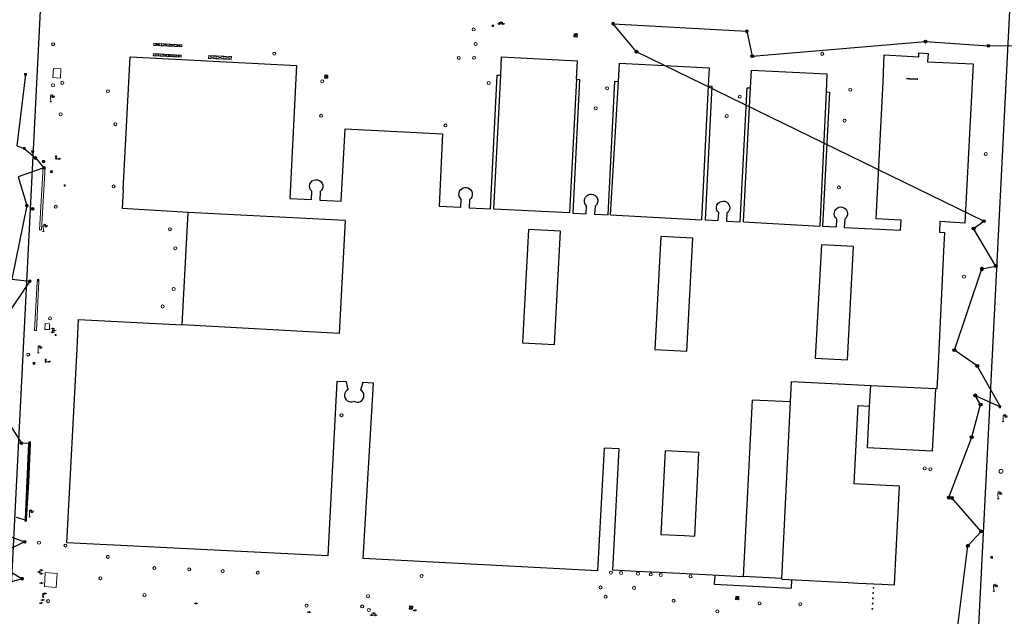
# Model space of a CAD drawing. Header units: millimetres. Extents: x 32690613 to 32694766, y 5342952 to 5344788.
# Tile 10 of 27: x 32692431 to 32692691, y 5344226 to 5344385. Entities that reach past the tile are written whole.
import ezdxf

# ---------------------------------------------------------------- set-up
doc = ezdxf.new("R2010")
doc.units = ezdxf.units.MM
doc.layers.get('Defpoints').update_dxf_attribs({"color": 11})
doc.layers.add('_GP_Block_Schachtdeckel', color=54, linetype='Continuous')
for name, color, linetype, lineweight in [('Ein-Beleuchtung_Mast', 252, 'Continuous', 18), ('Ein-Poller_Schraff (Beleuchtung)', 51, 'Continuous', 9), ('Ein-Poller_Umriss', 240, 'Continuous', 9), ('Ent-Kastenrinne', 140, 'Continuous', 5), ('Ent-Muldenrinne', 140, 'Continuous', 9), ('Ent-Straßeneinlauf', 150, 'Continuous', 5), ('KI_Schaechte_und_Gullys', 32, 'Continuous', 18), ('Ver-Deckel_ELT', 20, 'Continuous', 5), ('Ver-Deckel_FW', 112, 'Continuous', 9), ('Ver-Deckel_Schmutz', 30, 'Continuous', 9), ('Ver-Deckel_Sicker', 150, 'Continuous', 9), ('Ver-Deckel_Unbekannt', 80, 'Continuous', 9), ('Ver-Gas_Schieber', 50, 'Continuous', 5), ('Ver-Gas_Station', 50, 'Continuous', 9), ('Ver-Hydrant_Oberflur', 170, 'Continuous', 13), ('Ver-Hydrant_Unterflur', 140, 'Continuous', 13)]:
    doc.layers.add(name, color=color, linetype=linetype, lineweight=lineweight)

# ---------------------------------------------------------------- blocks, each defined once
blk = doc.blocks.new('Wasserschieber')
at = {"layer": 'Ver-Hydrant_Unterflur'}
for p, q in [((-0.15, 0), (-0.5, 0)), ((0.15, 0), (0.5, 0))]:
    blk.add_line(p, q, dxfattribs=at).dxf.unprotected_set("ltscale", 0)
blk.add_circle((0, 0), 0.15, dxfattribs=at).dxf.unprotected_set("ltscale", 0)
blk = doc.blocks.new('Gasschieber')
at = {"layer": 'Ver-Gas_Schieber'}
for p, q in [((-0.15, 0.15), (0.15, -0.15)), ((-0.15, -0.15), (0.15, 0.15)), ((-0.15, -0.15), (-0.15, 0.15)), ((-0.15, 0.15), (0.15, 0.15)), ((0.15, 0.15), (0.15, -0.15)), ((0.15, -0.15), (-0.15, -0.15))]:
    blk.add_line(p, q, dxfattribs=at)
blk = doc.blocks.new('Oberflurhydrant')
at = {"layer": 'Ver-Hydrant_Oberflur'}
for p, q in [((0, 0.8), (-0.2, 0.48)), ((0, 0.48), (-0.2, 0.48)), ((0, 0.8), (0.2, 0.48)), ((0, 0.15), (0, 0.48)), ((0, 0.48), (0.2, 0.48))]:
    blk.add_line(p, q, dxfattribs=at)
blk.add_circle((0, 0), 0.15, dxfattribs=at)
blk = doc.blocks.new('Gully Mitte')
at = {"layer": 'Ent-Straßeneinlauf', "lineweight": 5}
for p, q in [((-0.25, 0.2), (-0.25, -0.2)), ((0.25, 0.2), (-0.25, 0.2)), ((-0.12, 0.2), (-0.12, -0.2)), ((0, 0.2), (0, -0.2)), ((0.12, -0.2), (0.12, 0.2)), ((0.25, -0.2), (0.25, 0.2)), ((-0.25, -0.2), (0.25, -0.2))]:
    blk.add_line(p, q, dxfattribs=at)
blk = doc.blocks.new('Gully Rand')
at = {"layer": 'Ent-Straßeneinlauf'}
blk.add_blockref('Gully Mitte', (0, -0.2), dxfattribs=at)
blk = doc.blocks.new('A$C78070446')
for p, q in [((4469733.77, 5343068.96), (4469667.48, 5342330.09)), ((4469989.15, 5343046.05), (4469922.86, 5342307.18))]:
    blk.add_line(p, q)
blk = doc.blocks.new('Gully_quadratisch_mittig_gem_gross_')
at = {"lineweight": -2}
for p, q in [((-0.25, 0.25), (-0.25, -0.25)), ((0.25, 0.25), (-0.25, 0.25)), ((-0.125, -0.25), (-0.125, 0.25)), ((0, 0.25), (0, -0.25)), ((0.125, 0.25), (0.125, -0.25)), ((0.25, -0.25), (0.25, 0.25)), ((-0.25, -0.25), (0.25, -0.25))]:
    blk.add_line(p, q, dxfattribs=at)
blk = doc.blocks.new('Schachtdeckel_rund_')
for p, q in [((-0.2625, 0), (0.2625, 0)), ((0, 0.2625), (0, -0.2625))]:
    blk.add_line(p, q)
for radius in [0.375, 0.2625]:
    blk.add_circle((0, 0), radius)
blk = doc.blocks.new('Lampe')
at = {"layer": 'Ein-Beleuchtung_Mast', "lineweight": 5}
for p, q in [((0, 0), (-0.25, 0)), ((0, 1.5), (0, 0)), ((0, 0), (0.25, 0)), ((0.7, 1.5), (0.3, 1.5)), ((0.7, 1.5), (1.1, 1.5))]:
    blk.add_line(p, q, dxfattribs=at)
at = {"layer": 'Ein-Beleuchtung_Mast', "lineweight": 5, "flags": 128}
for points in [[(0.7, 1.5, 0.414214), (0.35, 1.85, 0.414214), (0, 1.5)], [(0.35, 1.5, 0.414214), (0.7, 1.15, 0.414214), (1.05, 1.5)]]:
    blk.add_lwpolyline(points, format="xyb", dxfattribs=at)
blk = doc.blocks.new('Absperrpoller')
blk.add_circle((0, 0), 0.12)
blk = doc.blocks.new('A$C10A2523C')
at = {"layer": 'Ein-Poller_Schraff (Beleuchtung)'}
h = blk.add_hatch(color=256, dxfattribs=at)
h.dxf.hatch_style = 1
edge = h.paths.add_edge_path()
edge.add_arc((0, 0), 0.05, 0, 360)
at = {"layer": 'Ein-Poller_Umriss', "xscale": 0.4166666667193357, "yscale": 0.4166666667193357, "zscale": 0.4166666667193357, "rotation": 2.237485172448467}
blk.add_blockref('Absperrpoller', (0, 0), dxfattribs=at)
blk = doc.blocks.new('A$C67552511')
at = {"layer": 'Ein-Poller_Umriss', "xscale": 2.4, "yscale": 2.4, "zscale": 2.4}
for p in [(32692656.77, 5344234.03), (32692656.63, 5344231.24), (32692656.7, 5344232.64), (32692656.49, 5344228.45), (32692656.56, 5344229.85)]:
    blk.add_blockref('A$C10A2523C', p, dxfattribs=at)
blk = doc.blocks.new('Straßeneinlauf')
at = {"layer": 'Ent-Straßeneinlauf'}
for p, q in [((0.7, 3.5), (0.7, 0.2)), ((1.5, 3.5), (1.5, 0.2)), ((2.2, 3.5), (2.2, 0.2)), ((3, 3.5), (3, 0.2))]:
    blk.add_line(p, q, dxfattribs=at)
blk.add_lwpolyline([(0, 0), (3.7, 0), (3.7, 3.7), (0, 3.7)], close=True, dxfattribs=at)
blk = doc.blocks.new('Gully_rechteckig_seitlich_gem_')
at = {"lineweight": -2}
for p, q in [((0.285, 0), (-0.28875, 0)), ((-0.28875, 0), (-0.28875, -0.375)), ((-0.0975, 0), (-0.0975, -0.375)), ((0, 0), (0, 0.075)), ((0.0975, -0.375), (0.0975, 0)), ((0.285, -0.375), (0.285, 0)), ((-0.28875, -0.375), (0.285, -0.375))]:
    blk.add_line(p, q, dxfattribs=at)
blk = doc.blocks.new('SYMB89')
at = {"linetype": 'ByBlock', "lineweight": -2}
for p, q in [((-0.5, 0), (0.5, 0)), ((0, 0.5), (0, -0.5))]:
    blk.add_line(p, q, dxfattribs=at)
at = {"linetype": 'ByBlock', "lineweight": -2, "flags": 128}
blk.add_lwpolyline([(0.5, 0), (0.49, 0.1), (0.46, 0.2), (0.41, 0.29), (0.34, 0.36), (0.26, 0.42), (0.17, 0.47), (0.08, 0.49), (-0.03, 0.5), (-0.13, 0.48), (-0.22, 0.45), (-0.31, 0.4), (-0.38, 0.33), (-0.44, 0.24), (-0.48, 0.15), (-0.5, 0.05), (-0.5, -0.05), (-0.48, -0.15), (-0.44, -0.24), (-0.38, -0.33), (-0.31, -0.4), (-0.22, -0.45), (-0.13, -0.48), (-0.03, -0.5), (0.08, -0.49), (0.17, -0.47), (0.26, -0.42), (0.34, -0.36), (0.41, -0.29), (0.46, -0.2), (0.49, -0.1), (0.5, 0)], close=True, dxfattribs=at)

msp = doc.modelspace()

# ---------------------------------------------------------------- linework, layer by layer
at = {"layer": 'Defpoints', "transparency": 33554687}
for p, q in [((32692458.07, 5344339.42), (32692459.91, 5344374.68)), ((32692459.91, 5344374.68), (32692503.98, 5344372.37)), ((32692558.04, 5344369.78), (32692558.29, 5344374.66)), ((32692558.29, 5344374.66), (32692578.34, 5344373.6)), ((32692659.34, 5344368.02), (32692659.63, 5344375.18)), ((32692659.63, 5344375.18), (32692668.81, 5344374.71)), ((32692668.81, 5344374.71), (32692668.82, 5344375.71)), ((32692668.82, 5344375.71), (32692671.25, 5344375.58)), ((32692671.25, 5344375.58), (32692671.11, 5344373.34)), ((32692503.98, 5344372.37), (32692502.18, 5344337.16)), ((32692578.09, 5344368.76), (32692578.34, 5344373.6)), ((32692589.23, 5344368.18), (32692589.5, 5344373.03)), ((32692589.5, 5344373.03), (32692613.25, 5344371.8)), ((32692613.25, 5344371.8), (32692613.01, 5344366.96)), ((32692671.11, 5344373.34), (32692683.15, 5344372.8)), ((32692683.15, 5344372.8), (32692680.98, 5344330.59)), ((32692555.29, 5344334.38), (32692557.13, 5344369.82)), ((32692556.23, 5344334.34), (32692558.04, 5344369.78)), ((32692557.13, 5344369.82), (32692558.04, 5344369.78)), ((32692624.2, 5344366.44), (32692624.47, 5344371.18)), ((32692624.47, 5344371.18), (32692644.42, 5344370.14)), ((32692644.42, 5344370.14), (32692644.2, 5344365.39)), ((32692578.95, 5344368.69), (32692577.16, 5344333.3)), ((32692578.09, 5344368.76), (32692578.95, 5344368.69)), ((32692586.47, 5344332.82), (32692588.28, 5344368.23)), ((32692587.12, 5344332.78), (32692589.22, 5344368.18)), ((32692588.28, 5344368.23), (32692589.23, 5344368.18)), ((32692613.01, 5344366.96), (32692611.25, 5344331.52)), ((32692613.94, 5344366.91), (32692612.15, 5344331.47)), ((32692613.01, 5344366.96), (32692613.94, 5344366.91)), ((32692621.45, 5344330.99), (32692623.28, 5344366.48)), ((32692622.37, 5344330.94), (32692624.21, 5344366.44)), ((32692623.28, 5344366.48), (32692624.2, 5344366.44)), ((32692657.48, 5344331.79), (32692659.34, 5344368.02)), ((32692644.2, 5344365.39), (32692642.52, 5344329.85)), ((32692645.08, 5344365.36), (32692643.27, 5344329.81)), ((32692644.2, 5344365.39), (32692645.08, 5344365.36)), ((32692515.81, 5344336.48), (32692516.81, 5344355.59)), ((32692516.81, 5344355.59), (32692542.64, 5344354.29)), ((32692542.64, 5344354.29), (32692541.7, 5344335.15)), ((32692507.41, 5344340.45), (32692507.51, 5344340.96)), ((32692507.47, 5344339.93), (32692507.41, 5344340.45)), ((32692507.51, 5344340.96), (32692507.75, 5344341.41)), ((32692507.75, 5344341.41), (32692508.12, 5344341.79)), ((32692508.12, 5344341.79), (32692508.58, 5344342.03)), ((32692508.58, 5344342.03), (32692509.08, 5344342.13)), ((32692509.08, 5344342.13), (32692509.58, 5344342.08)), ((32692509.58, 5344342.08), (32692510.03, 5344341.9)), ((32692510.03, 5344341.9), (32692510.42, 5344341.61)), ((32692510.42, 5344341.61), (32692510.72, 5344341.21)), ((32692510.72, 5344341.21), (32692510.9, 5344340.74)), ((32692510.93, 5344340.25), (32692510.83, 5344339.76)), ((32692510.9, 5344340.74), (32692510.93, 5344340.25)), ((32692458.07, 5344339.42), (32692457.81, 5344334.46)), ((32692507.67, 5344339.46), (32692507.47, 5344339.93)), ((32692508, 5344339.06), (32692507.67, 5344339.46)), ((32692507.9, 5344336.87), (32692508, 5344339.06)), ((32692510.26, 5344338.97), (32692510.12, 5344336.75)), ((32692510.59, 5344339.32), (32692510.26, 5344338.97)), ((32692510.83, 5344339.76), (32692510.59, 5344339.32)), ((32692546.98, 5344338.18), (32692547, 5344338.63)), ((32692547.07, 5344337.73), (32692546.98, 5344338.18)), ((32692547, 5344338.63), (32692547.14, 5344339.06)), ((32692547.27, 5344337.33), (32692547.07, 5344337.73)), ((32692547.14, 5344339.06), (32692547.38, 5344339.44)), ((32692547.38, 5344339.44), (32692547.7, 5344339.74)), ((32692547.7, 5344339.74), (32692548.08, 5344339.96)), ((32692548.08, 5344339.96), (32692548.51, 5344340.07)), ((32692548.51, 5344340.07), (32692548.95, 5344340.07)), ((32692548.95, 5344340.07), (32692549.4, 5344339.96)), ((32692549.4, 5344339.96), (32692549.79, 5344339.73)), ((32692549.79, 5344339.73), (32692550.12, 5344339.41)), ((32692550.12, 5344339.41), (32692550.36, 5344339.02)), ((32692550.37, 5344337.63), (32692550.12, 5344337.19)), ((32692550.36, 5344339.02), (32692550.47, 5344338.59)), ((32692550.48, 5344338.13), (32692550.37, 5344337.63)), ((32692550.47, 5344338.59), (32692550.48, 5344338.13)), ((32692580.53, 5344337.53), (32692580.82, 5344337.86)), ((32692580.82, 5344337.86), (32692581.19, 5344338.12)), ((32692581.19, 5344338.12), (32692581.63, 5344338.26)), ((32692581.63, 5344338.26), (32692582.08, 5344338.3)), ((32692582.08, 5344338.3), (32692582.54, 5344338.21)), ((32692582.54, 5344338.21), (32692582.96, 5344338.01)), ((32692582.96, 5344338.01), (32692583.31, 5344337.69)), ((32692583.31, 5344337.69), (32692583.58, 5344337.3)), ((32692502.18, 5344337.16), (32692507.9, 5344336.87)), ((32692510.12, 5344336.75), (32692515.81, 5344336.48)), ((32692541.7, 5344335.15), (32692547.45, 5344334.86)), ((32692547.57, 5344336.99), (32692547.27, 5344337.33)), ((32692547.45, 5344334.86), (32692547.57, 5344336.99)), ((32692549.75, 5344336.84), (32692549.65, 5344334.64)), ((32692550.12, 5344337.19), (32692549.75, 5344336.84)), ((32692580.23, 5344336.68), (32692580.32, 5344337.12)), ((32692580.24, 5344336.27), (32692580.23, 5344336.68)), ((32692580.34, 5344335.87), (32692580.24, 5344336.27)), ((32692580.32, 5344337.12), (32692580.53, 5344337.53)), ((32692580.53, 5344335.52), (32692580.34, 5344335.87)), ((32692580.8, 5344335.21), (32692580.53, 5344335.52)), ((32692580.68, 5344333.12), (32692580.8, 5344335.21)), ((32692583.02, 5344335.12), (32692582.9, 5344333)), ((32692583.38, 5344335.46), (32692583.02, 5344335.12)), ((32692583.62, 5344335.89), (32692583.38, 5344335.46)), ((32692583.58, 5344337.3), (32692583.72, 5344336.84)), ((32692583.73, 5344336.37), (32692583.62, 5344335.89)), ((32692583.72, 5344336.84), (32692583.73, 5344336.37)), ((32692615.19, 5344334.83), (32692615.3, 5344335.35)), ((32692615.3, 5344335.35), (32692615.56, 5344335.81)), ((32692615.56, 5344335.81), (32692615.95, 5344336.16)), ((32692615.95, 5344336.16), (32692616.43, 5344336.39)), ((32692616.43, 5344336.39), (32692616.95, 5344336.47)), ((32692616.95, 5344336.47), (32692617.4, 5344336.41)), ((32692617.4, 5344336.41), (32692617.83, 5344336.23)), ((32692617.83, 5344336.23), (32692618.2, 5344335.94)), ((32692618.2, 5344335.94), (32692618.47, 5344335.58)), ((32692618.47, 5344335.58), (32692618.64, 5344335.15)), ((32692618.64, 5344335.15), (32692618.7, 5344334.69)), ((32692475.22, 5344333.42), (32692457.81, 5344334.46)), ((32692473.63, 5344303.72), (32692475.22, 5344333.42)), ((32692516.83, 5344331.34), (32692475.22, 5344333.42)), ((32692549.65, 5344334.64), (32692555.29, 5344334.38)), ((32692577.16, 5344333.3), (32692580.68, 5344333.12)), ((32692582.9, 5344333), (32692586.47, 5344332.82)), ((32692587.12, 5344332.78), (32692611.25, 5344331.52)), ((32692615.2, 5344334.43), (32692615.19, 5344334.83)), ((32692615.32, 5344334.05), (32692615.2, 5344334.43)), ((32692615.51, 5344333.7), (32692615.32, 5344334.05)), ((32692615.78, 5344333.4), (32692615.51, 5344333.7)), ((32692615.65, 5344331.29), (32692615.78, 5344333.4)), ((32692617.96, 5344333.26), (32692617.84, 5344331.18)), ((32692618.27, 5344333.54), (32692617.96, 5344333.26)), ((32692618.5, 5344333.88), (32692618.27, 5344333.54)), ((32692618.64, 5344334.28), (32692618.5, 5344333.88)), ((32692618.7, 5344334.69), (32692618.64, 5344334.28)), ((32692646.4, 5344332.98), (32692646.42, 5344333.41)), ((32692646.49, 5344332.55), (32692646.4, 5344332.98)), ((32692646.42, 5344333.41), (32692646.55, 5344333.87)), ((32692646.69, 5344332.16), (32692646.49, 5344332.55)), ((32692646.55, 5344333.87), (32692646.8, 5344334.28)), ((32692646.8, 5344334.28), (32692647.15, 5344334.6)), ((32692647.15, 5344334.6), (32692647.58, 5344334.82)), ((32692647.58, 5344334.82), (32692648.05, 5344334.9)), ((32692648.05, 5344334.9), (32692648.51, 5344334.87)), ((32692648.51, 5344334.87), (32692648.95, 5344334.72)), ((32692648.95, 5344334.72), (32692649.34, 5344334.45)), ((32692649.34, 5344334.45), (32692649.63, 5344334.1)), ((32692649.63, 5344334.1), (32692649.83, 5344333.67)), ((32692649.88, 5344332.78), (32692649.73, 5344332.37)), ((32692649.83, 5344333.67), (32692649.91, 5344333.22)), ((32692649.91, 5344333.22), (32692649.88, 5344332.78)), ((32692516.83, 5344331.34), (32692515.26, 5344301.41)), ((32692612.15, 5344331.47), (32692615.65, 5344331.29)), ((32692617.84, 5344331.18), (32692621.45, 5344330.99)), ((32692622.37, 5344330.94), (32692642.52, 5344329.85)), ((32692643.27, 5344329.81), (32692646.96, 5344329.61)), ((32692646.97, 5344331.83), (32692646.69, 5344332.16)), ((32692646.96, 5344329.61), (32692647.09, 5344331.71)), ((32692647.09, 5344331.71), (32692646.97, 5344331.83)), ((32692649.14, 5344331.66), (32692649.05, 5344329.48)), ((32692649.5, 5344332), (32692649.14, 5344331.66)), ((32692649.73, 5344332.37), (32692649.5, 5344332)), ((32692664.1, 5344331.44), (32692657.48, 5344331.79)), ((32692663.96, 5344328.73), (32692664.1, 5344331.44)), ((32692674.39, 5344331.02), (32692674.25, 5344328.22)), ((32692680.98, 5344330.59), (32692674.39, 5344331.02)), ((32692649.05, 5344329.48), (32692663.96, 5344328.73)), ((32692674.25, 5344328.22), (32692675.59, 5344328.15)), ((32692675.59, 5344328.15), (32692675.35, 5344323.19)), ((32692675.35, 5344323.19), (32692673.9, 5344293.27)), ((32692445.82, 5344297.35), (32692446.22, 5344305.07)), ((32692446.22, 5344305.07), (32692473.63, 5344303.72)), ((32692515.26, 5344301.41), (32692473.63, 5344303.72)), ((32692443.16, 5344245.98), (32692445.82, 5344297.35)), ((32692673.9, 5344293.27), (32692673.58, 5344286.76)), ((32692514.63, 5344288.71), (32692512.29, 5344242.47)), ((32692517.22, 5344288.59), (32692514.63, 5344288.71)), ((32692517.67, 5344286.54), (32692517.22, 5344288.59)), ((32692521.51, 5344288.38), (32692520.93, 5344286.38)), ((32692524.32, 5344288.25), (32692521.51, 5344288.38)), ((32692521.62, 5344241.76), (32692524.32, 5344288.25)), ((32692634.81, 5344283.25), (32692635.08, 5344288.66)), ((32692635.08, 5344288.66), (32692650.99, 5344287.9)), ((32692650.99, 5344287.9), (32692656.04, 5344287.64)), ((32692655.75, 5344282.18), (32692656.04, 5344287.64)), ((32692656.04, 5344287.64), (32692673.2, 5344286.78)), ((32692673.19, 5344286.78), (32692672.33, 5344270.23)), ((32692673.58, 5344286.76), (32692673.19, 5344286.78)), ((32692624.63, 5344283.71), (32692622.28, 5344236.96)), ((32692634.81, 5344283.25), (32692624.63, 5344283.71)), ((32692632.46, 5344236.29), (32692634.81, 5344283.25)), ((32692651.66, 5344261.56), (32692652.69, 5344282.33)), ((32692652.69, 5344282.33), (32692655.75, 5344282.18)), ((32692655.16, 5344271.09), (32692655.75, 5344282.18)), ((32692585.4, 5344271.05), (32692583.7, 5344238.53)), ((32692589.4, 5344270.83), (32692585.4, 5344271.05)), ((32692587.77, 5344238.7), (32692589.4, 5344270.83)), ((32692672.33, 5344270.23), (32692655.16, 5344271.09)), ((32692663.64, 5344260.96), (32692651.66, 5344261.56)), ((32692662.34, 5344234.95), (32692663.64, 5344260.96)), ((32692512.29, 5344242.47), (32692443.16, 5344245.98)), ((32692583.7, 5344238.53), (32692521.62, 5344241.76)), ((32692593.9, 5344238.39), (32692587.77, 5344238.7)), ((32692600.01, 5344238.05), (32692593.9, 5344238.39)), ((32692608.96, 5344237.65), (32692600.01, 5344238.05)), ((32692615.73, 5344237.27), (32692608.96, 5344237.65)), ((32692614.72, 5344237.33), (32692614.61, 5344235.14)), ((32692622.28, 5344236.96), (32692615.73, 5344237.27)), ((32692622.29, 5344237.11), (32692632.48, 5344236.6)), ((32692632.46, 5344236.29), (32692650.08, 5344235.4)), ((32692635.02, 5344233.96), (32692635.13, 5344236.15)), ((32692614.61, 5344235.14), (32692614.61, 5344234.99)), ((32692614.61, 5344234.99), (32692635.02, 5344233.96)), ((32692650.08, 5344235.4), (32692650.11, 5344235.4)), ((32692650.11, 5344235.4), (32692652.69, 5344235.27)), ((32692652.69, 5344235.27), (32692658.97, 5344234.96)), ((32692658.97, 5344234.96), (32692662.33, 5344234.79)), ((32692662.33, 5344234.79), (32692662.34, 5344234.95))]:
    msp.add_line(p, q, dxfattribs=at).dxf.unprotected_set("ltscale", 0)
for points in [[(32692678.98, 5344222.56), (32692681.75, 5344245.17), (32692685.29, 5344248.98), (32692677.53, 5344257.82), (32692676.74, 5344257.91), (32692682.78, 5344273.94), (32692685.14, 5344282.59), (32692683.73, 5344285.01), (32692690.45, 5344281.95), (32692684.26, 5344292.79), (32692678.2, 5344296.96), (32692685.48, 5344318.48), (32692689.18, 5344319.27), (32692683.29, 5344329.16), (32692686.02, 5344331.14), (32692594.01, 5344376.04), (32692587.84, 5344383.46), (32692623.22, 5344381.45), (32692624.67, 5344374.86), (32692670.56, 5344378.71), (32692687.21, 5344377.58), (32692695.32, 5344377.68)], [(32692432.19, 5344370.03), (32692429.85, 5344351.13), (32692431.85, 5344350.41), (32692434.81, 5344347.9), (32692437.03, 5344345.3), (32692430.25, 5344342.86), (32692432.52, 5344335.27), (32692428.55, 5344315.78), (32692433.3, 5344315.24), (32692427.27, 5344306.27)], [(32692578.09, 5344368.76), (32692576.25, 5344333.34), (32692556.23, 5344334.34)], [(32692426.17, 5344280.09), (32692431.08, 5344272.33), (32692433.26, 5344272.46), (32692432.21, 5344251.96), (32692429.82, 5344252.61)], [(32692424.95, 5344248.8), (32692431.94, 5344246.21), (32692422.62, 5344241.67), (32692431.28, 5344236.44), (32692422.62, 5344234.05)]]:
    msp.add_lwpolyline(points, dxfattribs=at).dxf.unprotected_set("ltscale", 0)
at = {"layer": 'Defpoints', "transparency": 33554687, "flags": 128}
for points in [[(32692573.86, 5344328.46), (32692565.37, 5344328.91), (32692563.79, 5344298.95), (32692572.28, 5344298.51)], [(32692608.9, 5344326.65), (32692600.42, 5344327.1), (32692598.84, 5344297.13), (32692607.32, 5344296.69)], [(32692642.96, 5344324.85), (32692641.37, 5344294.89), (32692649.86, 5344294.43), (32692651.44, 5344324.4)], [(32692610.54, 5344269.88), (32692601.58, 5344270.31), (32692600.48, 5344248.17), (32692606.76, 5344247.87), (32692609.45, 5344247.73)]]:
    msp.add_lwpolyline(points, close=True, dxfattribs=at).dxf.unprotected_set("ltscale", 0)
at = {"layer": 'Defpoints', "transparency": 33554687}
for centre, start, end in [((32692518.37, 5344284.97), 113.9093, 297.1634), ((32692520.09, 5344284.89), 237.058, 60.4503)]:
    msp.add_arc(centre, 1.72, start, end, dxfattribs=at).dxf.unprotected_set("ltscale", 0)
at = {"layer": 'Ent-Kastenrinne', "transparency": 33554687}
for p, q in [((32692668.5, 5344368.83), (32692665.57, 5344369)), ((32692666.21, 5344368.79), (32692665.56, 5344368.82)), ((32692668.37, 5344368.66), (32692666.21, 5344368.79)), ((32692668.37, 5344368.66), (32692668.49, 5344368.65))]:
    msp.add_line(p, q, dxfattribs=at).dxf.unprotected_set("ltscale", 0)
at = {"layer": 'Ent-Muldenrinne', "transparency": 33554687}
for p, q in [((32692435.92, 5344328.86), (32692436.87, 5344345.57)), ((32692436.42, 5344328.83), (32692437.36, 5344345.55)), ((32692436.87, 5344345.57), (32692437.36, 5344345.55)), ((32692436.42, 5344328.83), (32692435.92, 5344328.86)), ((32692435.22, 5344315.11), (32692434.56, 5344302.22)), ((32692435.06, 5344302.19), (32692435.73, 5344315.28)), ((32692435.73, 5344315.28), (32692435.22, 5344315.31)), ((32692435.22, 5344315.31), (32692435.22, 5344315.11)), ((32692435.06, 5344302.19), (32692434.56, 5344302.22)), ((32692432.96, 5344272.23), (32692432.07, 5344252.2)), ((32692433.46, 5344272.21), (32692432.96, 5344272.23)), ((32692433.01, 5344262.01), (32692433.46, 5344272.21)), ((32692432.47, 5344252.18), (32692433.01, 5344262.01)), ((32692432.47, 5344252.18), (32692432.07, 5344252.2))]:
    msp.add_line(p, q, dxfattribs=at).dxf.unprotected_set("ltscale", 0)
at = {"layer": 'Ver-Deckel_ELT', "transparency": 33554687, "flags": 128}
for points in [[(32692578.29, 5344379.91), (32692577.44, 5344379.96), (32692577.49, 5344380.81), (32692578.34, 5344380.76), (32692578.29, 5344379.91), (32692577.49, 5344380.81), (32692578.34, 5344380.76), (32692577.44, 5344379.96)], [(32692511.41, 5344369.9), (32692511.37, 5344369.05), (32692512.22, 5344369.01), (32692512.26, 5344369.86), (32692511.41, 5344369.9), (32692512.22, 5344369.01), (32692512.26, 5344369.86), (32692511.37, 5344369.05)], [(32692620.3, 5344231.74), (32692621.15, 5344231.7), (32692621.11, 5344230.85), (32692620.26, 5344230.89), (32692620.3, 5344231.74), (32692621.11, 5344230.85), (32692621.15, 5344231.7), (32692620.26, 5344230.89)], [(32692533.83, 5344228.38), (32692534.68, 5344228.34), (32692534.72, 5344229.19), (32692533.87, 5344229.23), (32692533.83, 5344228.38), (32692534.72, 5344229.19), (32692534.68, 5344228.34), (32692533.87, 5344229.23)]]:
    msp.add_lwpolyline(points, dxfattribs=at).dxf.unprotected_set("ltscale", 0)
at = {"layer": 'Ver-Deckel_FW', "transparency": 33554687}
msp.add_circle((32692690.55, 5344264.88), 0.5, dxfattribs=at).dxf.unprotected_set("ltscale", 0)
at = {"layer": 'Ver-Deckel_Schmutz', "transparency": 33554687}
for centre in [(32692498.04, 5344375.53), (32692554.83, 5344367.74), (32692586.23, 5344366.34), (32692621.35, 5344364.11), (32692441.47, 5344359.46), (32692456, 5344356.82), (32692543.4, 5344356.51), (32692686.51, 5344348.93), (32692455.49, 5344340.35), (32692440.19, 5344334.96), (32692471.85, 5344323.97), (32692471.42, 5344313.19), (32692438.69, 5344305.39), (32692515.87, 5344279.74), (32692435.74, 5344245.98), (32692442.76, 5344245.22), (32692453.96, 5344242.23), (32692452.02, 5344236.56), (32692584.48, 5344234.11), (32692438.17, 5344230.49), (32692463.69, 5344232.12), (32692522.9, 5344231.76), (32692506.62, 5344229.31), (32692523.13, 5344228.15), (32692615.4, 5344227.76)]:
    msp.add_circle(centre, 0.4, dxfattribs=at).dxf.unprotected_set("ltscale", 0)
at = {"layer": 'Ver-Deckel_Sicker', "transparency": 33554687}
for centre in [(32692551.4, 5344378.05), (32692550.99, 5344374.44), (32692510.76, 5344368.19), (32692454, 5344365.54), (32692583.19, 5344361.04), (32692510.47, 5344359.06), (32692617.92, 5344359), (32692649.11, 5344357.78), (32692647.61, 5344340.09), (32692470.41, 5344329.02), (32692680.76, 5344316.43), (32692468.5, 5344308.54), (32692466.33, 5344239.24), (32692475.53, 5344238.88), (32692484.4, 5344238.45), (32692493.69, 5344238.01), (32692585.8, 5344231.65)]:
    msp.add_circle(centre, 0.4, dxfattribs=at).dxf.unprotected_set("ltscale", 0)
at = {"layer": 'Ver-Deckel_Unbekannt', "transparency": 33554687, "flags": 128}
for points in [[(32692439.43, 5344369.17), (32692441.42, 5344369.06), (32692441.56, 5344371.47), (32692439.56, 5344371.58), (32692439.43, 5344369.17)], [(32692437.29, 5344302.48), (32692438.49, 5344302.42), (32692438.56, 5344303.98), (32692437.36, 5344304.04), (32692437.29, 5344302.48)], [(32692437.2, 5344234.33), (32692440.31, 5344234.15), (32692440.53, 5344237.86), (32692437.41, 5344238.04), (32692437.2, 5344234.33)]]:
    msp.add_lwpolyline(points, dxfattribs=at).dxf.unprotected_set("ltscale", 0)
at = {"layer": 'Ver-Deckel_Unbekannt', "transparency": 33554687}
for centre in [(32692550.87, 5344381.94), (32692439.5, 5344378.01), (32692546.92, 5344374.39), (32692643.2, 5344375.47), (32692439.44, 5344367.13), (32692441.91, 5344367.79), (32692650.62, 5344365.97), (32692432.9, 5344295.81), (32692670.35, 5344265.67), (32692671.82, 5344265.45), (32692537.08, 5344237.17), (32692587.23, 5344238.05), (32692589.92, 5344237.96), (32692594.4, 5344237.76), (32692597.78, 5344237.56), (32692600.44, 5344237.42), (32692608.32, 5344237.06), (32692593.35, 5344234.02), (32692603.81, 5344230.58), (32692521.34, 5344229.09), (32692626.6, 5344229.91), (32692637.39, 5344229.68)]:
    msp.add_circle(centre, 0.4, dxfattribs=at).dxf.unprotected_set("ltscale", 0)
at = {"layer": 'Ver-Gas_Station', "transparency": 33554687}
for p, q in [((32692468.19, 5344378.18), (32692468.16, 5344377.58)), ((32692470.19, 5344378.08), (32692470.16, 5344377.47)), ((32692471.58, 5344378), (32692471.55, 5344377.4)), ((32692468.01, 5344374.83), (32692468.05, 5344375.43)), ((32692470.01, 5344374.73), (32692470.04, 5344375.33)), ((32692471.41, 5344374.65), (32692471.44, 5344375.25)), ((32692480.71, 5344375.04), (32692480.67, 5344374.24)), ((32692480.67, 5344374.24), (32692486.66, 5344373.93)), ((32692486.7, 5344374.73), (32692480.71, 5344375.04)), ((32692482.67, 5344374.14), (32692482.71, 5344374.94)), ((32692484.66, 5344374.03), (32692484.71, 5344374.83)), ((32692486.66, 5344373.93), (32692486.7, 5344374.73))]:
    msp.add_line(p, q, dxfattribs=at).dxf.unprotected_set("ltscale", 0)
for points in [[(32692466.16, 5344377.68), (32692466.19, 5344378.29), (32692473.59, 5344377.89), (32692473.55, 5344377.3), (32692466.16, 5344377.68)], [(32692466.16, 5344377.68), (32692468.19, 5344378.18), (32692470.16, 5344377.47), (32692471.58, 5344378), (32692473.55, 5344377.3)], [(32692473.59, 5344377.89), (32692471.55, 5344377.4), (32692470.19, 5344378.08), (32692468.16, 5344377.58), (32692466.19, 5344378.29)], [(32692466.02, 5344374.94), (32692468.05, 5344375.43), (32692470.01, 5344374.73), (32692471.44, 5344375.25), (32692473.41, 5344374.55)], [(32692473.44, 5344375.15), (32692471.41, 5344374.65), (32692470.04, 5344375.33), (32692468.01, 5344374.83), (32692466.05, 5344375.54)], [(32692486.7, 5344374.73), (32692484.66, 5344374.03), (32692482.71, 5344374.94), (32692480.67, 5344374.24)], [(32692480.71, 5344375.04), (32692482.67, 5344374.14), (32692484.71, 5344374.83), (32692486.66, 5344373.93)]]:
    msp.add_lwpolyline(points, dxfattribs=at).dxf.unprotected_set("ltscale", 0)
msp.add_lwpolyline([(32692466.05, 5344375.54), (32692473.44, 5344375.15), (32692473.41, 5344374.55), (32692466.02, 5344374.94)], close=True, dxfattribs=at).dxf.unprotected_set("ltscale", 0)

# ---------------------------------------------------------------- block references
at = {"transparency": 33554687}
msp.add_blockref('A$C67552511', (0, 0), dxfattribs=at).dxf.unprotected_set("ltscale", 0)
at = {"layer": '_GP_Block_Schachtdeckel', "transparency": 33554687}
for p in [(32692670.56, 5344378.71), (32692594.01, 5344376.04), (32692624.67, 5344374.86), (32692686.02, 5344331.14), (32692683.29, 5344329.16), (32692689.18, 5344319.27), (32692678.2, 5344296.96), (32692683.73, 5344285.01), (32692685.14, 5344282.59), (32692682.78, 5344273.94), (32692676.74, 5344257.91), (32692677.53, 5344257.82), (32692685.29, 5344248.98), (32692681.75, 5344245.17)]:
    msp.add_blockref('Schachtdeckel_rund_', p, dxfattribs=at).dxf.unprotected_set("ltscale", 0)
at = {"layer": '_GP_Block_Schachtdeckel', "transparency": 33554687, "xscale": 0.7500000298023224, "yscale": 0.7500000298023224, "zscale": 0.7500000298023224}
msp.add_blockref('SYMB89', (32692685.48, 5344318.48), dxfattribs=at).dxf.unprotected_set("ltscale", 0)
at = {"layer": '_GP_Block_Schachtdeckel', "transparency": 33554687, "rotation": 202.399760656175}
msp.add_blockref('Schachtdeckel_rund_', (32692684.26, 5344292.79), dxfattribs=at).dxf.unprotected_set("ltscale", 0)
at = {"layer": 'Defpoints', "transparency": 33554687, "rotation": 2.237485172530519}
msp.add_blockref('A$C78070446', (28434719.52, -168960.66), dxfattribs=at).dxf.unprotected_set("ltscale", 0)
at = {"layer": 'Ein-Beleuchtung_Mast', "transparency": 33554687}
for p, rotation in [((32692438.84, 5344362.74), 2.237485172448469), ((32692436.94, 5344328.45), 2.237485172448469), ((32692435.56, 5344296.28), 2.237485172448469), ((32692691.09, 5344278.06), 357.4665109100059), ((32692689.77, 5344257.59), 2.237485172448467), ((32692433.27, 5344252.79), 2.237485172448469), ((32692688.62, 5344233.11), 2.237485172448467)]:
    msp.add_blockref('Lampe', p, dxfattribs=dict(at, rotation=rotation)).dxf.unprotected_set("ltscale", 0)
at = {"layer": 'Ent-Straßeneinlauf', "transparency": 33554687}
for p in [(32692437.03, 5344345.3), (32692433.26, 5344272.46), (32692432.21, 5344251.96)]:
    msp.add_blockref('Gully_quadratisch_mittig_gem_gross_', p, dxfattribs=at).dxf.unprotected_set("ltscale", 0)
for name, p, rotation in [('Gully Mitte', (32692435.52, 5344315.49), 267.4743094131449), ('Gully Rand', (32692434.62, 5344293.48), 267.4743094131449), ('Gully_rechteckig_seitlich_gem_', (32692690.45, 5344281.95), 267.082864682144)]:
    msp.add_blockref(name, p, dxfattribs=dict(at, rotation=rotation)).dxf.unprotected_set("ltscale", 0)
at = {"layer": 'Ent-Straßeneinlauf', "transparency": 33554687, "xscale": 0.1333000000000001, "yscale": 0.1333000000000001, "zscale": 0.1333000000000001, "rotation": 267.2050206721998}
msp.add_blockref('Straßeneinlauf', (32692687.84, 5344242.35), dxfattribs=at).dxf.unprotected_set("ltscale", 0)
at = {"layer": 'KI_Schaechte_und_Gullys', "transparency": 33554687}
for name, p in [('Gully_quadratisch_mittig_gem_gross_', (32692432.19, 5344370.03)), ('Schachtdeckel_rund_', (32692434.81, 5344347.9)), ('Gully_quadratisch_mittig_gem_gross_', (32692437.03, 5344345.3)), ('Schachtdeckel_rund_', (32692432.52, 5344335.27)), ('Schachtdeckel_rund_', (32692433.3, 5344315.24)), ('Schachtdeckel_rund_', (32692431.94, 5344246.21)), ('Schachtdeckel_rund_', (32692431.28, 5344236.44))]:
    msp.add_blockref(name, p, dxfattribs=at).dxf.unprotected_set("ltscale", 0)
for name, p, rotation in [('Gully_quadratisch_mittig_gem_gross_', (32692431.85, 5344350.41), 86.85495993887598), ('Gully_quadratisch_mittig_gem_gross_', (32692434.1, 5344349.59), 84.13453551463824), ('Schachtdeckel_rund_', (32692436.94, 5344346.94), 357.2795755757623), ('Gully_quadratisch_mittig_gem_gross_', (32692439.03, 5344344.24), 357.2795755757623), ('Schachtdeckel_rund_', (32692434.05, 5344334.43), 357.2795755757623)]:
    msp.add_blockref(name, p, dxfattribs=dict(at, rotation=rotation)).dxf.unprotected_set("ltscale", 0)
at = {"layer": 'Ver-Deckel_Schmutz', "transparency": 33554687}
for p in [(32692587.84, 5344383.46), (32692623.22, 5344381.45), (32692687.21, 5344377.58)]:
    msp.add_blockref('Schachtdeckel_rund_', p, dxfattribs=at).dxf.unprotected_set("ltscale", 0)
at = {"layer": 'Ver-Deckel_Sicker', "transparency": 33554687}
msp.add_blockref('Schachtdeckel_rund_', (32692431.08, 5344272.33), dxfattribs=at).dxf.unprotected_set("ltscale", 0)
at = {"layer": 'Ver-Gas_Schieber', "transparency": 33554687}
for p, rotation in [((32692555.96, 5344382.89), 176.9453306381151), ((32692555.96, 5344382.89), 176.9453306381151), ((32692442.53, 5344340.6), 2.237485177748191), ((32692442.53, 5344340.6), 2.237485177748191), ((32692440.15, 5344300.99), 2.237485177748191), ((32692440.15, 5344300.99), 2.237485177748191)]:
    msp.add_blockref('Gasschieber', p, dxfattribs=dict(at, rotation=rotation)).dxf.unprotected_set("ltscale", 0)
at = {"layer": 'Ver-Hydrant_Oberflur', "transparency": 33554687, "rotation": 2.237485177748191}
for p in [(32692440.26, 5344347.74), (32692440.26, 5344347.74), (32692437.53, 5344293.88), (32692437.53, 5344293.88), (32692436.82, 5344231.65), (32692436.82, 5344231.65)]:
    msp.add_blockref('Oberflurhydrant', p, dxfattribs=at).dxf.unprotected_set("ltscale", 0)
at = {"layer": 'Ver-Hydrant_Unterflur', "transparency": 33554687, "rotation": 2.237485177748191}
for p in [(32692557.66, 5344383.42), (32692557.66, 5344383.42), (32692558.07, 5344383.78), (32692558.07, 5344383.78), (32692558.59, 5344383.39), (32692558.59, 5344383.39), (32692441.07, 5344347.66), (32692441.07, 5344347.66), (32692439.36, 5344301.76), (32692439.36, 5344301.76), (32692439.36, 5344302.68), (32692439.36, 5344302.68), (32692439.76, 5344302.22), (32692439.76, 5344302.22), (32692438.41, 5344293.91), (32692438.41, 5344293.91), (32692436.34, 5344238.72), (32692436.34, 5344238.72), (32692435.85, 5344238.21), (32692435.85, 5344238.21), (32692436.37, 5344237.76), (32692436.37, 5344237.76), (32692436.42, 5344235.29), (32692436.42, 5344235.29), (32692436.71, 5344230.8), (32692436.71, 5344230.8), (32692437.3, 5344232.51), (32692437.3, 5344232.51), (32692436.3, 5344229.99), (32692436.3, 5344229.99), (32692477.36, 5344229.9), (32692477.36, 5344229.9), (32692535.32, 5344228.06), (32692535.32, 5344228.06), (32692507.26, 5344227.57), (32692507.26, 5344227.57), (32692523.9, 5344226.81), (32692523.9, 5344226.81), (32692524.41, 5344227.29), (32692524.41, 5344227.29), (32692524.84, 5344226.78), (32692524.84, 5344226.78)]:
    msp.add_blockref('Wasserschieber', p, dxfattribs=at).dxf.unprotected_set("ltscale", 0)

doc.saveas('drawing.dxf')
